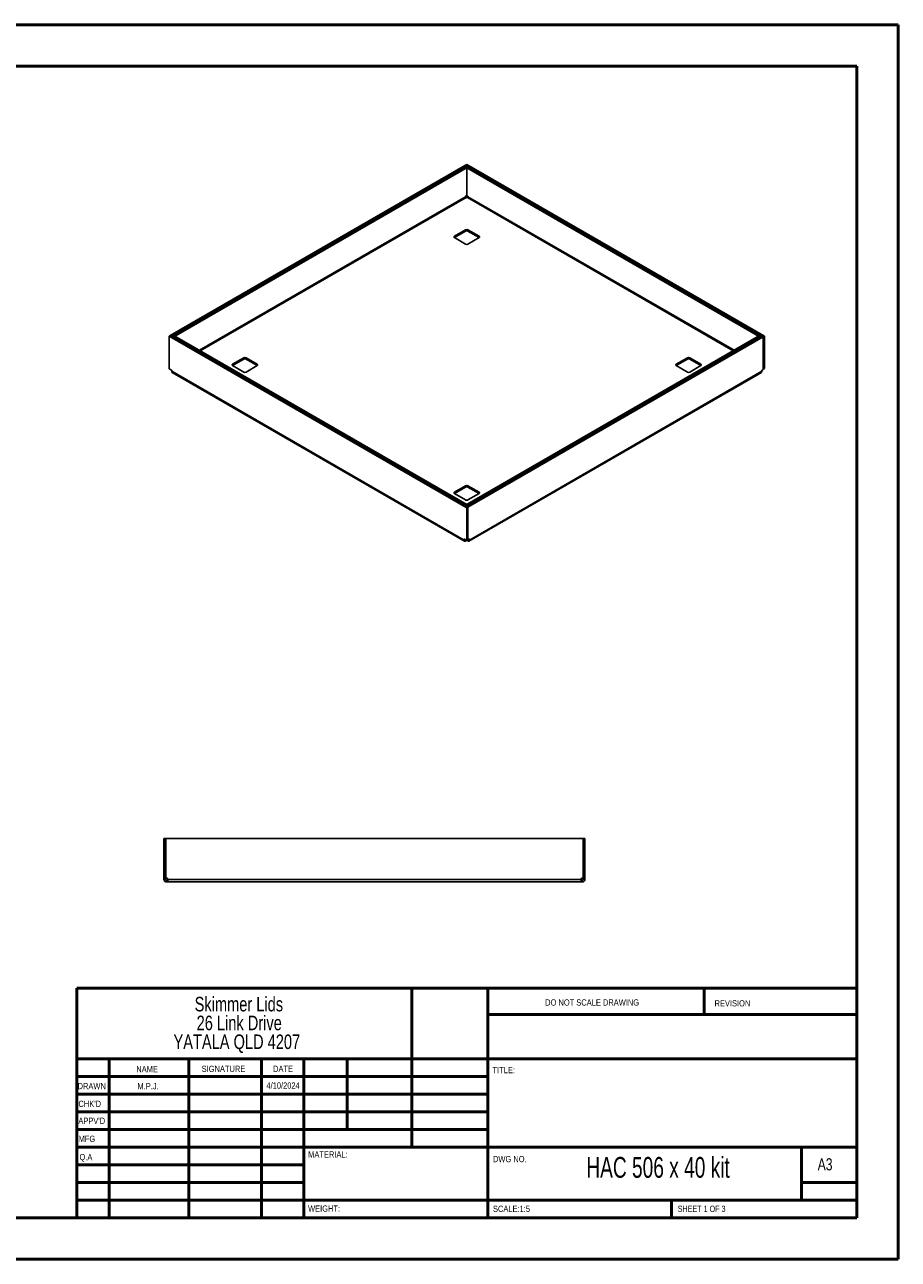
# Model space of a CAD drawing. Header units: millimetres. Extents: x 0 to 420, y 0 to 297.
# Tile 2 of 2: x 210 to 420, y 0 to 297. Entities that reach past the tile are written whole.
import ezdxf

# ---------------------------------------------------------------- set-up
doc = ezdxf.new("R2010")
doc.units = ezdxf.units.MM
doc.styles.add('SLDTEXTSTYLE0', font='TXT', dxfattribs={"width": 0.6875})
doc.styles.add('SLDTEXTSTYLE1', font='TXT', dxfattribs={"width": 0.75})

# ---------------------------------------------------------------- blocks, each defined once
blk = doc.blocks.new('SW_NOTE_0')
at = {"color": 0, "linetype": 'Continuous', "lineweight": 0, "char_height": 3.5, "attachment_point": 2, "style": 'SLDTEXTSTYLE1'}
for s, insert in [('Skimmer Lids', (13.89, 4.51)), ('26 Link Drive', (13.98, -0.01)), ('YATALA QLD 4207', (13.4, -4.54))]:
    blk.add_mtext(s, dxfattribs=dict(at, insert=insert))

msp = doc.modelspace()

# ---------------------------------------------------------------- linework, layer by layer
at = {"color": 7, "linetype": 'Continuous', "lineweight": 50}
for p, q in [((0.38, 297.21), (420.38, 297.21)), ((420.38, 0.21), (420.38, 297.21)), ((10.38, 287.21), (410.38, 287.21)), ((410.38, 287.21), (410.38, 10.21)), ((222.88, 65.46), (410.08, 65.46)), ((222.88, 65.46), (222.88, 10.21)), ((303.48, 65.46), (303.48, 27.21)), ((321.68, 65.46), (321.68, 10.21)), ((373.68, 59.09), (373.68, 65.46)), ((410.08, 59.09), (321.68, 59.09)), ((410.08, 48.46), (222.88, 48.46)), ((230.68, 48.46), (230.68, 10.21)), ((249.87, 48.46), (249.87, 10.21)), ((267.28, 48.46), (267.28, 10.21)), ((277.48, 10.21), (277.48, 48.46)), ((287.88, 31.46), (287.88, 48.46)), ((321.68, 44.21), (222.88, 44.21)), ((321.68, 39.96), (222.88, 39.96)), ((321.68, 35.71), (222.88, 35.71)), ((321.68, 31.46), (222.88, 31.46)), ((277.48, 27.21), (222.88, 27.21)), ((277.48, 27.21), (410.08, 27.21)), ((397.08, 14.46), (397.08, 27.21)), ((277.48, 22.96), (222.88, 22.96)), ((277.48, 18.71), (222.88, 18.71)), ((410.08, 18.71), (397.08, 18.71)), ((222.88, 14.46), (410.38, 14.46)), ((365.88, 10.21), (365.88, 14.46)), ((10.38, 10.21), (410.38, 10.21)), ((0.38, 0.21), (420.38, 0.21))]:
    msp.add_line(p, q, dxfattribs=at)
at = {"color": 7, "linetype": 'Continuous', "lineweight": 25}
for p, q in [((316.35, 263.41), (245.37, 222.44)), ((316.63, 263.25), (245.65, 222.27)), ((316.63, 263.08), (245.94, 222.28)), ((316.91, 262.92), (246.23, 222.11)), ((316.63, 263.25), (316.35, 263.41)), ((316.66, 263.57), (316.37, 263.41)), ((316.37, 263.4), (316.37, 263.41)), ((387.9, 222.11), (316.37, 263.41)), ((316.63, 263.08), (316.63, 263.25)), ((316.63, 263.08), (316.91, 262.92)), ((316.65, 262.76), (316.93, 262.92)), ((316.65, 256.18), (316.65, 262.76)), ((386.78, 222.27), (316.65, 262.76)), ((388.19, 222.28), (316.66, 263.57)), ((316.91, 262.91), (316.91, 262.92)), ((387.06, 222.44), (316.93, 262.92)), ((316.37, 255.84), (252.36, 218.89)), ((252.59, 218.75), (316.48, 255.64)), ((316.37, 255.84), (316.37, 255.86)), ((316.5, 255.63), (316.48, 255.64)), ((316.51, 256.1), (316.65, 256.19)), ((316.63, 255.59), (316.63, 256.18)), ((316.65, 256.18), (316.78, 256.1)), ((316.8, 255.64), (316.78, 255.63)), ((316.8, 255.64), (380.7, 218.75)), ((316.92, 255.86), (316.92, 255.84)), ((380.92, 218.89), (316.92, 255.84)), ((316.36, 247.86), (313.67, 246.31)), ((313.67, 245.99), (316.36, 247.54)), ((316.36, 247.86), (316.36, 247.54)), ((319.61, 246.31), (316.92, 247.86)), ((316.92, 247.86), (316.92, 247.54)), ((316.92, 247.54), (319.61, 245.99)), ((313.67, 246.31), (313.67, 245.99)), ((313.67, 245.99), (316.36, 244.43)), ((316.92, 244.43), (319.61, 245.99)), ((319.61, 246.31), (319.61, 245.99)), ((245.1, 222.26), (245.38, 222.42)), ((245.1, 222.26), (316.63, 180.97)), ((245.1, 214.46), (245.1, 222.26)), ((245.65, 222.27), (245.37, 222.44)), ((245.37, 222.44), (245.37, 222.42)), ((245.38, 222.42), (316.91, 181.13)), ((245.65, 222.27), (245.65, 222.27)), ((245.94, 222.28), (246.23, 222.11)), ((245.94, 222.1), (245.94, 222.28)), ((246.5, 222.27), (246.22, 222.1)), ((246.22, 222.1), (316.35, 181.62)), ((246.22, 222.1), (246.22, 221.94)), ((246.23, 222.11), (246.23, 222.11)), ((246.5, 222.27), (316.63, 181.78)), ((316.37, 181.62), (387.05, 222.42)), ((316.65, 181.29), (387.63, 222.27)), ((316.66, 181.46), (387.34, 222.26)), ((316.93, 181.13), (387.91, 222.1)), ((386.78, 222.27), (387.06, 222.44)), ((386.78, 222.27), (386.78, 222.27)), ((387.34, 222.26), (387.05, 222.42)), ((387.06, 222.42), (387.06, 222.44)), ((387.34, 222.1), (387.34, 222.26)), ((387.63, 222.27), (387.91, 222.1)), ((388.19, 222.28), (387.9, 222.11)), ((387.9, 222.11), (387.9, 222.11)), ((387.91, 222.1), (387.91, 214.3)), ((388.19, 214.47), (388.19, 222.28)), ((263.04, 217.08), (260.36, 215.53)), ((263.04, 217.08), (263.04, 216.76)), ((266.29, 215.53), (263.61, 217.08)), ((263.61, 217.08), (263.61, 216.76)), ((369.67, 217.08), (366.99, 215.53)), ((369.67, 217.08), (369.67, 216.76)), ((372.93, 215.53), (370.24, 217.08)), ((370.24, 217.08), (370.24, 216.76)), ((245.64, 214.14), (245.1, 214.46)), ((245.71, 213.83), (245.71, 214.02)), ((260.36, 215.21), (263.04, 216.76)), ((260.36, 215.53), (260.36, 215.21)), ((260.36, 215.21), (263.04, 213.66)), ((263.61, 216.76), (266.29, 215.21)), ((263.61, 213.66), (266.29, 215.21)), ((266.29, 215.53), (266.29, 215.21)), ((366.99, 215.21), (369.67, 216.76)), ((366.99, 215.53), (366.99, 215.21)), ((366.99, 215.21), (369.67, 213.66)), ((370.24, 216.76), (372.93, 215.21)), ((370.24, 213.66), (372.93, 215.21)), ((372.93, 215.53), (372.93, 215.21)), ((387.57, 213.83), (387.57, 214.02)), ((387.64, 214.14), (387.91, 214.3)), ((388.19, 214.47), (387.91, 214.31)), ((245.71, 213.83), (316.01, 173.25)), ((245.83, 213.57), (316.13, 172.99)), ((317.15, 172.99), (387.46, 213.57)), ((387.57, 213.83), (317.27, 173.25)), ((316.36, 186.31), (313.67, 184.75)), ((313.67, 184.43), (316.36, 185.98)), ((313.67, 184.75), (313.67, 184.43)), ((313.67, 184.43), (316.36, 182.88)), ((316.36, 186.31), (316.36, 185.98)), ((319.61, 184.75), (316.92, 186.31)), ((316.92, 186.31), (316.92, 185.98)), ((316.92, 185.98), (319.61, 184.43)), ((316.92, 182.88), (319.61, 184.43)), ((319.61, 184.75), (319.61, 184.43)), ((316.63, 181.78), (316.35, 181.62)), ((316.35, 181.62), (316.35, 181.45)), ((316.66, 181.46), (316.37, 181.62)), ((316.37, 181.44), (316.37, 181.62)), ((316.63, 181.77), (316.63, 181.78)), ((316.65, 181.29), (316.93, 181.13)), ((316.65, 181.28), (316.65, 181.29)), ((316.66, 181.29), (316.66, 181.46)), ((316.63, 180.97), (316.91, 181.13)), ((316.63, 173.16), (316.63, 180.97)), ((316.91, 173.32), (316.91, 181.13)), ((316.93, 181.13), (316.93, 173.32)), ((316.01, 173.43), (316.08, 173.48)), ((316.01, 173.25), (316.01, 173.43)), ((316.01, 173.25), (316.25, 173.38)), ((316.08, 173.48), (316.63, 173.16)), ((316.41, 173.02), (316.41, 173.29)), ((316.57, 173.11), (316.41, 173.02)), ((316.57, 173.11), (316.57, 173.19)), ((316.63, 173.16), (316.91, 173.32)), ((316.71, 173.11), (316.71, 173.21)), ((316.87, 173.02), (316.71, 173.11)), ((316.87, 173.02), (316.87, 173.3)), ((316.93, 173.32), (316.91, 173.33)), ((316.93, 173.32), (317.2, 173.48)), ((317.27, 173.25), (317.04, 173.38)), ((317.27, 173.43), (317.2, 173.48)), ((317.27, 173.43), (317.27, 173.25)), ((243.86, 91.89), (243.86, 101.45)), ((243.86, 101.45), (244.26, 101.45)), ((244.26, 91.89), (244.26, 101.45)), ((244.27, 101.45), (244.27, 91.89)), ((244.27, 101.45), (344.65, 101.45)), ((344.65, 101.45), (344.65, 91.89)), ((345.06, 101.45), (344.66, 101.45)), ((344.66, 91.89), (344.66, 101.45)), ((345.06, 91.89), (345.06, 101.45)), ((243.86, 91.89), (244.26, 91.89)), ((243.86, 91.79), (243.86, 91.89)), ((243.86, 91.79), (244.26, 91.79)), ((243.86, 91.56), (243.86, 91.79)), ((243.86, 91.56), (244.26, 91.56)), ((244.26, 91.79), (244.26, 91.89)), ((244.26, 91.56), (244.26, 91.79)), ((244.27, 91.89), (244.65, 91.89)), ((244.42, 91), (244.42, 91.4)), ((244.65, 91.4), (244.42, 91.4)), ((244.65, 91), (244.42, 91)), ((244.65, 91), (244.65, 91.4)), ((244.75, 91.4), (244.65, 91.4)), ((244.75, 91), (244.65, 91)), ((244.75, 91.79), (244.75, 91.56)), ((344.17, 91.56), (244.75, 91.56)), ((344.17, 91), (244.75, 91)), ((344.17, 91.56), (344.17, 91.79)), ((344.27, 91.4), (344.17, 91.4)), ((344.27, 91), (344.17, 91)), ((344.27, 91.89), (344.65, 91.89)), ((344.27, 91), (344.27, 91.4)), ((344.5, 91.4), (344.27, 91.4)), ((344.5, 91), (344.27, 91)), ((344.5, 91), (344.5, 91.4)), ((345.06, 91.89), (344.66, 91.89)), ((344.66, 91.79), (344.66, 91.89)), ((345.06, 91.79), (344.66, 91.79)), ((344.66, 91.56), (344.66, 91.79)), ((345.06, 91.56), (344.66, 91.56)), ((345.06, 91.79), (345.06, 91.89)), ((345.06, 91.56), (345.06, 91.79))]:
    msp.add_line(p, q, dxfattribs=at)
for centre, radius, start, end in [((316.67, 255.85), 0.307, 122.6055, 177.3945), ((316.64, 255.9), 0.307, 242.6097, 297.3903), ((316.61, 255.85), 0.307, 2.6055, 57.3945), ((316.64, 247.32), 0.615, 62.6097, 117.3903), ((316.64, 246.99), 0.615, 62.6097, 117.3903), ((313.73, 246.15), 0.175, 110.7834, 249.2166), ((316.64, 244.98), 0.615, 242.6097, 297.3903), ((319.55, 246.15), 0.175, 290.7834, 69.2166), ((263.33, 216.54), 0.615, 62.6097, 117.3903), ((263.33, 216.21), 0.615, 62.6097, 117.3903), ((369.96, 216.54), 0.615, 62.6097, 117.3903), ((369.96, 216.21), 0.615, 62.6097, 117.3903), ((245.56, 214.01), 0.154, 2.6055, 57.3945), ((260.42, 215.37), 0.175, 110.7834, 249.2166), ((266.23, 215.37), 0.175, 290.7834, 69.2166), ((367.05, 215.37), 0.175, 110.7834, 249.2166), ((372.86, 215.37), 0.175, 290.7834, 69.2166), ((387.72, 214.01), 0.154, 122.6055, 177.3945), ((263.33, 214.2), 0.615, 242.6097, 297.3903), ((369.96, 214.2), 0.615, 242.6097, 297.3903), ((313.73, 184.59), 0.175, 110.7834, 249.2166), ((316.64, 185.76), 0.615, 62.6097, 117.3903), ((316.64, 185.43), 0.615, 62.6097, 117.3903), ((319.55, 184.59), 0.175, 290.7834, 69.2166), ((316.64, 183.42), 0.615, 242.6097, 297.3903), ((316.05, 173.44), 0.0437, 50.7967, 189.214), ((316.64, 172.98), 0.154, 62.6097, 117.3903), ((317.23, 173.44), 0.0437, 350.786, 129.2033), ((244.65, 91.79), 0.1, 0, 90), ((344.27, 91.79), 0.1, 90, 180)]:
    msp.add_arc(centre, radius, start, end, dxfattribs=at)
for points in [[(316.48, 255.64), (316.46, 255.65), (316.43, 255.67), (316.4, 255.72), (316.37, 255.78), (316.37, 255.82), (316.37, 255.84)], [(316.92, 255.84), (316.91, 255.82), (316.91, 255.78), (316.89, 255.72), (316.85, 255.67), (316.82, 255.65), (316.8, 255.64)], [(316.01, 173.25), (316.02, 173.19), (316.03, 173.08), (316.12, 172.98), (316.25, 172.95), (316.36, 173), (316.41, 173.02)], [(316.87, 173.02), (316.93, 173), (317.03, 172.95), (317.16, 172.98), (317.25, 173.08), (317.26, 173.19), (317.27, 173.25)], [(243.86, 91.56), (243.86, 91.49), (243.88, 91.34), (244.01, 91.15), (244.2, 91.02), (244.34, 91.01), (244.42, 91)], [(244.26, 91.56), (244.26, 91.54), (244.26, 91.5), (244.3, 91.44), (244.35, 91.41), (244.4, 91.4), (244.42, 91.4)], [(244.75, 91), (244.75, 91.01), (244.75, 91.02), (244.75, 91.15), (244.75, 91.34), (244.75, 91.49), (244.75, 91.56)], [(344.17, 91.56), (344.17, 91.49), (344.17, 91.34), (344.17, 91.15), (344.17, 91.02), (344.17, 91.01), (344.17, 91)], [(344.5, 91.4), (344.52, 91.4), (344.56, 91.41), (344.61, 91.44), (344.65, 91.5), (344.65, 91.54), (344.66, 91.56)], [(344.5, 91), (344.57, 91.01), (344.72, 91.02), (344.9, 91.15), (345.03, 91.34), (345.05, 91.49), (345.06, 91.56)]]:
    msp.add_open_spline(points, degree=3, dxfattribs=at)
for points, knots in [([(245.83, 213.57), (245.83, 213.57), (245.78, 213.58), (245.73, 213.67), (245.72, 213.78), (245.71, 213.83)], [0, 0, 0, 0, 0.000102, 0.500051, 1, 1, 1, 1]), ([(387.57, 213.83), (387.56, 213.78), (387.55, 213.67), (387.5, 213.58), (387.46, 213.57), (387.46, 213.57)], [0, 0, 0, 0, 0.499949, 0.999898, 1, 1, 1, 1])]:
    msp.add_open_spline(points, degree=3, knots=knots, dxfattribs=at)

# ---------------------------------------------------------------- block references
at = {"color": 7, "linetype": 'Continuous', "lineweight": 0}
msp.add_blockref('SW_NOTE_0', (247.97, 58.84), dxfattribs=at)

# ---------------------------------------------------------------- texts
for s, insert, char_height, attachment_point, style in [('DO NOT SCALE DRAWING', (335.49, 62.75), 1.5, 1, 'SLDTEXTSTYLE1'), ('REVISION', (376.21, 62.55), 1.5, 1, 'SLDTEXTSTYLE1'), ('NAME', (237.2, 46.72), 1.5, 1, 'SLDTEXTSTYLE1'), ('SIGNATURE', (252.91, 46.78), 1.5, 1, 'SLDTEXTSTYLE1'), ('DATE', (270.09, 46.79), 1.5, 1, 'SLDTEXTSTYLE1'), ('TITLE:', (322.84, 46.49), 1.5, 1, 'SLDTEXTSTYLE1'), ('DRAWN', (223.09, 42.64), 1.5, 1, 'SLDTEXTSTYLE1'), ('M.P.J.', (240.04, 42.6), 1.499, 2, 'SLDTEXTSTYLE1'), ('4/10/2024', (272.49, 42.77), 1.499, 2, 'SLDTEXTSTYLE1'), ("CHK'D", (223.29, 38.37), 1.5, 1, 'SLDTEXTSTYLE1'), ("APPV'D", (223.28, 34.28), 1.5, 1, 'SLDTEXTSTYLE1'), ('MFG', (223.33, 29.95), 1.5, 1, 'SLDTEXTSTYLE1'), ('Q.A', (223.55, 25.56), 1.5, 1, 'SLDTEXTSTYLE1'), ('MATERIAL:', (278.52, 26.2), 1.5, 1, 'SLDTEXTSTYLE1'), ('DWG NO.', (322.95, 25.08), 1.5, 1, 'SLDTEXTSTYLE1'), ('HAC 506 x 40 kit', (362.63, 24.83), 5, 2, 'SLDTEXTSTYLE0'), ('A3', (401, 24.52), 2.91, 1, 'SLDTEXTSTYLE1'), ('WEIGHT:', (278.5, 13.16), 1.499, 1, 'SLDTEXTSTYLE1'), ('SCALE:1:5', (322.95, 13.11), 1.5, 1, 'SLDTEXTSTYLE1'), ('SHEET 1 OF 3', (367.36, 13.11), 1.5, 1, 'SLDTEXTSTYLE0')]:
    msp.add_mtext(s, dxfattribs=dict(at, insert=insert, char_height=char_height, attachment_point=attachment_point, style=style))

doc.saveas('drawing.dxf')
